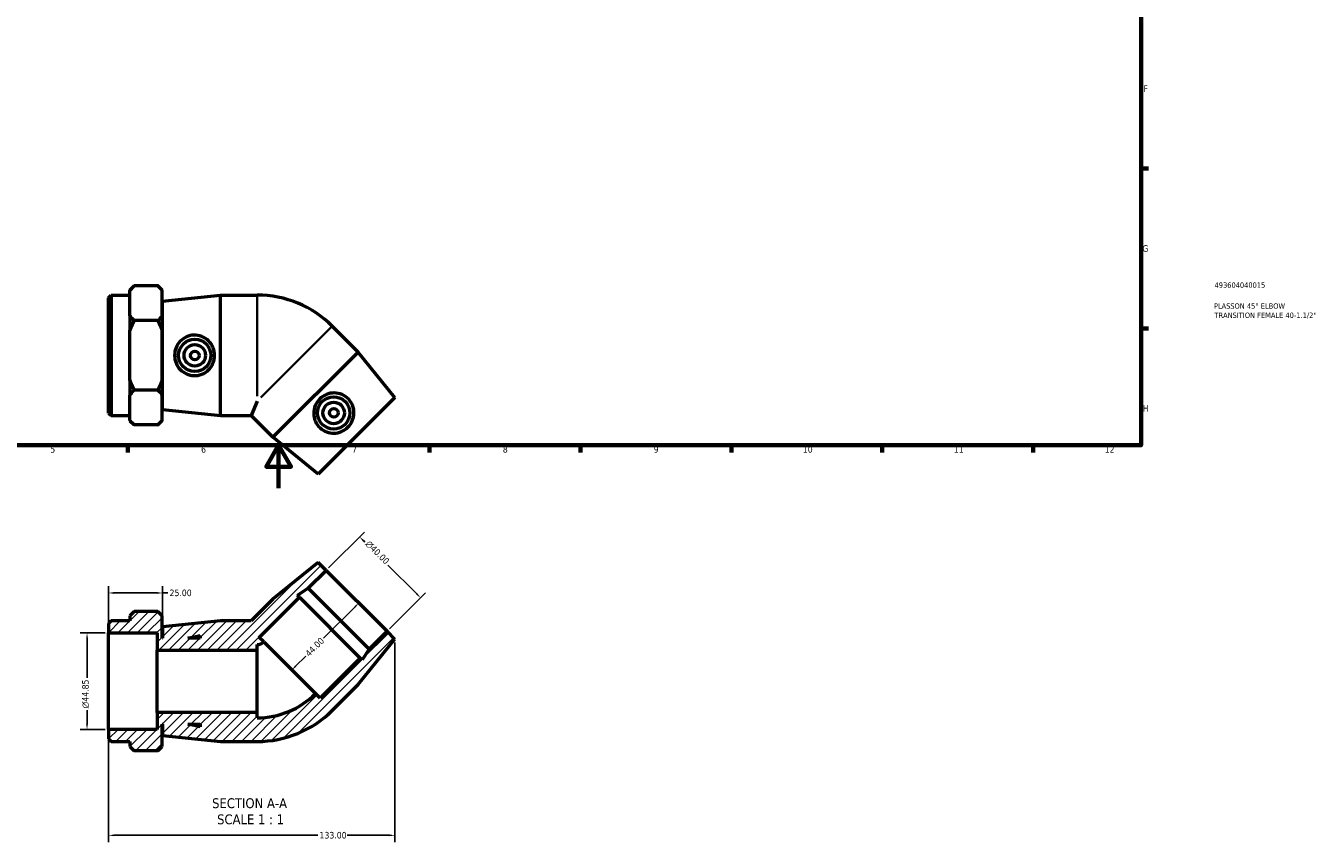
# Model space of a CAD drawing. Header units: millimetres. Extents: x 0 to 903, y -164 to 594.
# Tile 2 of 3: x 303 to 903, y -164 to 215. Entities that reach past the tile are written whole.
import ezdxf

# ---------------------------------------------------------------- set-up
doc = ezdxf.new("R2010")
doc.units = ezdxf.units.MM
for name, color, linetype, lineweight in [('Border (ANSI)', 7, 'Continuous', 70), ('Dimension (ANSI)', 7, 'Continuous', 25), ('Hatch (ANSI)', 7, 'Continuous', 18), ('Symbol (ANSI)', 7, 'Continuous', 25), ('Title (ISO)', 7, 'Continuous', 50), ('Visible (ANSI)', 7, 'Continuous', 50), ('Visible Narrow (ANSI)', 7, 'Continuous', 35)]:
    doc.layers.add(name, color=color, linetype=linetype, lineweight=lineweight)
doc.styles.add('Label Text (ANSI)', font='tahoma.ttf')
doc.styles.add('Note Text (ANSI)', font='tahoma.ttf')
doc.styles.add('Note Text (ISO)', font='tahoma.ttf')
doc.dimstyles.new('Default - mm (ANSI)', dxfattribs={"dimtxt": 3.048, "dimasz": 2.5, "dimexe": 3.175, "dimexo": 1.6002, "dimgap": 0.8, "dimtad": 0, "dimtoh": 1, "dimrnd": 1e-08, "dimzin": 4, "dimdsep": 46, "dimtxsty": 'Note Text (ANSI)', "dimcen": 0.09, "dimdle": 10, "dimclrd": 256, "dimclre": 256, "dimclrt": 230, "dimadec": 1, "dimazin": 1, "dimtfac": 1, "dimtofl": 0, "dimtmove": 0, "dimatfit": 3, "dimfxl": 1, "dimtolj": 1, "dimtzin": 4, "dimlwd": -1, "dimlwe": -1, "dimarcsym": 0})

# ---------------------------------------------------------------- blocks, each defined once
blk = doc.blocks.new('Borders Default Border')
at = {"layer": 'Border (ANSI)'}
for p, q in [((821, 148.5), (824.45, 148.5)), ((821, 74.25), (824.45, 74.25)), ((350.42, 20), (350.42, 16.55)), ((490.58, 20), (490.58, 16.55)), ((560.67, 20), (560.67, 16.55)), ((630.75, 20), (630.75, 16.55)), ((700.83, 20), (700.83, 16.55)), ((770.92, 20), (770.92, 16.55))]:
    blk.add_line(p, q, dxfattribs=at)
at = {"layer": 'Border (ANSI)', "flags": 128}
for points in [[(20, 20), (20, 574), (821, 574), (821, 20), (20, 20)], [(420.5, 0), (420.5, 20), (414.73, 10), (426.27, 10), (420.5, 20)]]:
    blk.add_lwpolyline(points, dxfattribs=at)
at = {"layer": 'Border (ANSI)', "color": 230, "true_color": 0xff0080, "attachment_point": 7, "style": 'Note Text (ANSI)'}
for s, insert, char_height in [('F', (822.14, 184.1), 3.05), ('G', (821.66, 109.79), 3.05), ('H', (821.81, 35.6), 3.05), ('5', (314.48, 16.49), 3.05), ('6', (384.49, 16.49), 3.05), ('7', (454.6, 16.55), 3.05), ('8', (524.63, 16.48), 3.05), ('9', (594.7, 16.49), 3.05), ('10', (663.96, 16.49), 3.048), ('11', (734.04, 16.55), 3.048), ('12', (804.13, 16.55), 3.048)]:
    blk.add_mtext(s, dxfattribs=dict(at, insert=insert, char_height=char_height))
blk = doc.blocks.new('Title Blocks ISO')
at = {"layer": 'Title (ISO)', "color": 232, "true_color": 0xca0064, "style": 'Note Text (ISO)'}
for tag, p in [('PART_NUMBER_001', (34.16, 73.13)), ('DESCRIPTION_001', (33.84, 63.4)), ('DESCRIPTION_002', (34.09, 59.12))]:
    blk.add_attdef(tag, p, '', height=2.5, dxfattribs=at)
blk = doc.blocks.new('*D7')
at = {"layer": 'Defpoints', "color": 0, "transparency": 16777216}
for p in [(341.53, -67.2), (331.53, -112.04), (341.53, -112.04)]:
    blk.add_point(p, dxfattribs=at)
at = {"layer": 'Dimension (ANSI)', "transparency": 16777216}
for p, q in [((339.93, -67.2), (328.36, -67.2)), ((331.53, -69.7), (331.53, -87.98)), ((331.53, -109.54), (331.53, -103.08)), ((339.93, -112.04), (328.36, -112.04))]:
    blk.add_line(p, q, dxfattribs=at)
for points in [[(331.11, -69.7), (331.95, -69.7), (331.53, -67.2)], [(331.11, -109.54), (331.95, -109.54), (331.53, -112.04)]]:
    blk.add_solid(points, dxfattribs=at)
at = {"layer": 'Dimension (ANSI)', "color": 230, "true_color": 0xff0080, "transparency": 16777216, "insert": (329.24, -102.28), "char_height": 3.048, "attachment_point": 1, "rotation": 90, "style": 'Note Text (ANSI)'}
blk.add_mtext('\\A1;\\fAIGDT|b0|i0;\\H3.0480;\\ln\\fTahoma|b0|i0;\\H3.0480;44.85', dxfattribs=at)
blk = doc.blocks.new('*D8')
at = {"layer": 'Defpoints', "color": 0, "transparency": 16777216}
for p in [(458.13, -22.56), (442.57, -38.13), (470.85, -66.41)]:
    blk.add_point(p, dxfattribs=at)
at = {"layer": 'Dimension (ANSI)', "transparency": 16777216}
for p, q in [((443.7, -36.99), (460.38, -20.32)), ((459.9, -24.33), (460.57, -25)), ((484.65, -49.08), (471.28, -35.71)), ((471.99, -65.28), (488.66, -48.6))]:
    blk.add_line(p, q, dxfattribs=at)
for points in [[(460.19, -24.04), (459.61, -24.63), (458.13, -22.56)], [(484.94, -48.79), (484.35, -49.37), (486.42, -50.85)]]:
    blk.add_solid(points, dxfattribs=at)
at = {"layer": 'Dimension (ANSI)', "color": 230, "true_color": 0xff0080, "transparency": 16777216, "insert": (462.75, -23.94), "char_height": 3.048, "attachment_point": 1, "rotation": 315, "style": 'Note Text (ANSI)'}
blk.add_mtext('\\A1;\\fAIGDT|b0|i0;\\H3.0480;\\ln\\fTahoma|b0|i0;\\H3.0480;40.00', dxfattribs=at)
blk = doc.blocks.new('*D9')
at = {"layer": 'Defpoints', "color": 0, "transparency": 16777216}
for p in [(456.71, -52.27), (425.6, -83.38), (426.63, -84.41)]:
    blk.add_point(p, dxfattribs=at)
at = {"layer": 'Dimension (ANSI)', "transparency": 16777216}
for p, q in [((455.98, -55.07), (441.4, -69.64)), ((428.4, -82.65), (433.08, -77.97))]:
    blk.add_line(p, q, dxfattribs=at)
for points in [[(455.68, -54.77), (456.27, -55.36), (457.75, -53.3)], [(428.11, -82.35), (428.69, -82.94), (426.63, -84.41)]]:
    blk.add_solid(points, dxfattribs=at)
at = {"layer": 'Dimension (ANSI)', "color": 230, "true_color": 0xff0080, "transparency": 16777216, "insert": (432.52, -76.28), "char_height": 3.048, "attachment_point": 1, "rotation": 45, "style": 'Note Text (ANSI)'}
blk.add_mtext('\\A1;44.00', dxfattribs=at)
blk = doc.blocks.new('*D10')
at = {"layer": 'Defpoints', "color": 0, "transparency": 16777216}
for p in [(474.53, -70.09), (341.53, -112.04), (474.53, -161.2)]:
    blk.add_point(p, dxfattribs=at)
at = {"layer": 'Dimension (ANSI)', "transparency": 16777216}
for p, q in [((474.53, -71.69), (474.53, -164.38)), ((341.53, -113.64), (341.53, -164.38)), ((344.03, -161.2), (438.69, -161.2)), ((472.03, -161.2), (452.37, -161.2))]:
    blk.add_line(p, q, dxfattribs=at)
for points in [[(344.03, -160.79), (344.03, -161.62), (341.53, -161.2)], [(472.03, -160.79), (472.03, -161.62), (474.53, -161.2)]]:
    blk.add_solid(points, dxfattribs=at)
at = {"layer": 'Dimension (ANSI)', "color": 230, "true_color": 0xff0080, "transparency": 16777216, "insert": (439.49, -159.62), "char_height": 3.048, "attachment_point": 1, "style": 'Note Text (ANSI)'}
blk.add_mtext('\\A1;133.00', dxfattribs=at)
blk = doc.blocks.new('*D11')
at = {"layer": 'Defpoints', "color": 0, "transparency": 16777216}
for p in [(366.53, -48.63), (366.53, -64.42), (341.53, -67.2)]:
    blk.add_point(p, dxfattribs=at)
at = {"layer": 'Dimension (ANSI)', "transparency": 16777216}
for p, q in [((341.53, -65.6), (341.53, -45.45)), ((366.53, -62.82), (366.53, -45.45)), ((344.03, -48.63), (364.03, -48.63)), ((366.53, -48.63), (369.03, -48.63))]:
    blk.add_line(p, q, dxfattribs=at)
for points in [[(344.03, -48.21), (344.03, -49.04), (341.53, -48.63)], [(364.03, -48.21), (364.03, -49.04), (366.53, -48.63)]]:
    blk.add_solid(points, dxfattribs=at)
at = {"layer": 'Dimension (ANSI)', "color": 230, "true_color": 0xff0080, "transparency": 16777216, "insert": (369.83, -47.04), "char_height": 3.048, "attachment_point": 1, "style": 'Note Text (ANSI)'}
blk.add_mtext('\\A1;25.00', dxfattribs=at)

msp = doc.modelspace()

# ---------------------------------------------------------------- hatches: boundary and pattern name
at = {"layer": 'Hatch (ANSI)'}
h = msp.add_hatch(dxfattribs=at)
h.set_pattern_fill('ANSI31', color=256, scale=25.4, style=0)
h.set_pattern_definition([(45, (0, 0), (-2.245064, 2.245064), [])])
edge = h.paths.add_edge_path()
edge.add_ellipse((410.531, -68.312), major_axis=(0, -49.31), ratio=1, start_angle=0, end_angle=45)
edge.add_line((445.398, -103.179), (457.419, -91.158))
edge.add_line((457.419, -91.158), (474.531, -70.086))
edge.add_line((474.531, -70.086), (470.854, -66.409))
edge.add_line((470.854, -66.409), (462.558, -74.706))
edge.add_line((462.558, -74.706), (459.291, -79.736))
edge.add_line((459.291, -79.736), (458.409, -78.855))
edge.add_line((458.409, -78.855), (439.742, -97.522))
edge.add_line((439.742, -97.522), (437.62, -95.401))
edge.add_ellipse((410.531, -68.312), major_axis=(27.089, -27.089), ratio=1, start_angle=315, end_angle=360, ccw=False)
edge.add_line((410.531, -106.622), (410.531, -104.122))
edge.add_line((410.531, -104.122), (364.031, -104.122))
edge.add_line((364.031, -104.122), (364.031, -112.044))
edge.add_line((364.031, -112.044), (341.531, -112.044))
edge.add_line((341.531, -112.044), (341.531, -116.422))
edge.add_line((341.531, -116.422), (342.731, -117.622))
edge.add_line((342.731, -117.622), (351.431, -117.622))
edge.add_line((351.431, -117.622), (351.431, -119.953))
edge.add_line((351.431, -119.953), (353.431, -121.953))
edge.add_line((353.431, -121.953), (364.431, -121.953))
edge.add_line((364.431, -121.953), (366.431, -119.953))
edge.add_line((366.431, -119.953), (366.431, -109.622))
edge.add_line((366.431, -109.622), (366.531, -109.622))
edge.add_line((366.531, -109.622), (366.531, -114.822))
edge.add_line((366.531, -114.822), (393.531, -117.622))
edge.add_line((393.531, -117.622), (410.531, -117.622))
h.paths.add_polyline_path([(384.131, -110.869), (378.265, -109.622), (384.131, -109.622)], flags=0)
edge = h.paths.add_edge_path()
edge.add_line((417.821, -51.56), (407.76, -61.622))
edge.add_line((407.76, -61.622), (393.531, -61.622))
edge.add_line((393.531, -61.622), (366.531, -64.422))
edge.add_line((366.531, -64.422), (366.531, -69.622))
edge.add_line((366.531, -69.622), (366.431, -69.622))
edge.add_line((366.431, -69.622), (366.431, -59.29))
edge.add_line((366.431, -59.29), (364.431, -57.29))
edge.add_line((364.431, -57.29), (353.431, -57.29))
edge.add_line((353.431, -57.29), (351.431, -59.29))
edge.add_line((351.431, -59.29), (351.431, -61.622))
edge.add_line((351.431, -61.622), (342.731, -61.622))
edge.add_line((342.731, -61.622), (341.531, -62.822))
edge.add_line((341.531, -62.822), (341.531, -67.199))
edge.add_line((341.531, -67.199), (364.031, -67.199))
edge.add_line((364.031, -67.199), (364.031, -75.122))
edge.add_line((364.031, -75.122), (410.531, -75.122))
edge.add_line((410.531, -75.122), (410.531, -72.622))
edge.add_ellipse((410.531, -68.312), major_axis=(0, -4.31), ratio=1, start_angle=0, end_angle=45)
edge.add_line((413.579, -71.359), (411.457, -69.238))
edge.add_line((411.457, -69.238), (430.125, -50.57))
edge.add_line((430.125, -50.57), (429.243, -49.689))
edge.add_line((429.243, -49.689), (434.273, -46.422))
edge.add_line((434.273, -46.422), (442.57, -38.125))
edge.add_line((442.57, -38.125), (438.893, -34.448))
edge.add_line((438.893, -34.448), (417.821, -51.56))
h.paths.add_polyline_path([(378.265, -69.622), (384.131, -68.375), (384.131, -69.622)], flags=0)

# ---------------------------------------------------------------- linework, layer by layer
at = {"layer": 'Visible (ANSI)'}
for p, q in [((351.431, 92.067), (353.431, 94.067)), ((351.431, 92.067), (351.431, 91.815)), ((351.431, 85.984), (351.431, 91.815)), ((364.431, 94.067), (353.431, 94.067)), ((366.431, 92.067), (364.431, 94.067)), ((366.431, 91.815), (366.431, 92.067)), ((366.431, 80.153), (366.431, 91.815)), ((341.531, 88.535), (342.731, 89.735)), ((341.531, 34.935), (341.531, 88.535)), ((342.731, 89.735), (342.731, 33.735)), ((342.731, 89.735), (351.431, 89.735)), ((351.431, 80.153), (351.431, 85.984)), ((366.531, 86.935), (393.531, 89.735)), ((366.531, 36.535), (366.531, 86.935)), ((393.531, 33.735), (393.531, 89.735)), ((393.531, 89.735), (410.531, 89.735)), ((351.431, 80.153), (351.431, 73.397)), ((366.431, 81.735), (366.531, 81.735)), ((366.431, 73.397), (366.431, 80.153)), ((351.431, 61.735), (351.431, 73.397)), ((364.431, 77.901), (353.431, 77.901)), ((366.431, 50.073), (366.431, 73.397)), ((457.419, 63.272), (445.398, 75.293)), ((351.431, 50.073), (351.431, 61.735)), ((457.419, 63.272), (417.821, 23.674)), ((474.531, 42.2), (457.419, 63.272)), ((351.431, 50.073), (351.431, 43.317)), ((366.431, 43.317), (366.431, 50.073)), ((351.431, 37.486), (351.431, 43.317)), ((364.431, 45.569), (353.431, 45.569)), ((366.431, 31.655), (366.431, 43.317)), ((474.531, 42.2), (438.893, 6.562)), ((351.431, 31.655), (351.431, 37.486)), ((366.431, 41.735), (366.531, 41.735)), ((366.531, 36.535), (393.531, 33.735)), ((410.531, 40.425), (407.76, 33.735)), ((341.531, 34.935), (342.731, 33.735)), ((342.731, 33.735), (351.431, 33.735)), ((351.431, 31.655), (351.431, 31.403)), ((351.431, 31.403), (353.431, 29.403)), ((366.431, 31.403), (364.431, 29.403)), ((366.431, 31.403), (366.431, 31.655)), ((393.531, 33.735), (407.76, 33.735)), ((417.821, 23.674), (407.76, 33.735)), ((364.431, 29.403), (353.431, 29.403)), ((438.893, 6.562), (417.821, 23.674)), ((438.893, -34.448), (417.821, -51.56)), ((442.57, -38.125), (438.893, -34.448)), ((434.273, -46.422), (442.57, -38.125)), ((442.57, -38.125), (470.854, -66.409)), ((429.243, -49.689), (434.273, -46.422)), ((434.273, -46.422), (462.558, -74.706)), ((417.821, -51.56), (407.76, -61.622)), ((411.457, -69.238), (430.125, -50.57)), ((430.125, -50.57), (429.243, -49.689)), ((430.125, -50.57), (458.409, -78.855)), ((353.431, -57.29), (351.431, -59.29)), ((351.431, -59.29), (351.431, -61.622)), ((364.431, -57.29), (353.431, -57.29)), ((366.431, -59.29), (364.431, -57.29)), ((366.431, -69.622), (366.431, -59.29)), ((342.731, -61.622), (341.531, -62.822)), ((341.531, -62.822), (341.531, -67.199)), ((351.431, -61.622), (342.731, -61.622)), ((393.531, -61.622), (366.531, -64.422)), ((366.531, -64.422), (366.531, -69.622)), ((407.76, -61.622), (393.531, -61.622)), ((341.531, -67.199), (364.031, -67.199)), ((341.531, -112.044), (341.531, -67.199)), ((364.031, -67.199), (364.031, -75.122)), ((366.531, -69.622), (366.431, -69.622)), ((378.265, -69.622), (384.131, -68.375)), ((384.131, -69.622), (378.265, -69.622)), ((384.131, -68.375), (384.131, -69.622)), ((413.579, -71.359), (411.457, -69.238)), ((413.579, -71.359), (437.62, -95.401)), ((457.419, -91.158), (474.531, -70.086)), ((470.854, -66.409), (462.558, -74.706)), ((474.531, -70.086), (470.854, -66.409)), ((364.031, -75.122), (410.531, -75.122)), ((364.031, -104.122), (364.031, -75.122)), ((410.531, -75.122), (410.531, -72.622)), ((410.531, -104.122), (410.531, -75.122)), ((462.558, -74.706), (459.291, -79.736)), ((458.409, -78.855), (439.742, -97.522)), ((459.291, -79.736), (458.409, -78.855)), ((439.742, -97.522), (437.62, -95.401)), ((445.398, -103.179), (457.419, -91.158)), ((410.531, -104.122), (364.031, -104.122)), ((364.031, -104.122), (364.031, -112.044)), ((410.531, -106.622), (410.531, -104.122)), ((364.031, -112.044), (341.531, -112.044)), ((341.531, -112.044), (341.531, -116.422)), ((366.431, -119.953), (366.431, -109.622)), ((366.431, -109.622), (366.531, -109.622)), ((366.531, -109.622), (366.531, -114.822)), ((384.131, -110.869), (378.265, -109.622)), ((378.265, -109.622), (384.131, -109.622)), ((384.131, -109.622), (384.131, -110.869)), ((341.531, -116.422), (342.731, -117.622)), ((342.731, -117.622), (351.431, -117.622)), ((351.431, -117.622), (351.431, -119.953)), ((351.431, -119.953), (353.431, -121.953)), ((364.431, -121.953), (366.431, -119.953)), ((366.531, -114.822), (393.531, -117.622)), ((393.531, -117.622), (410.531, -117.622)), ((364.431, -121.953), (353.431, -121.953))]:
    msp.add_line(p, q, dxfattribs=at)
for centre, radius in [((381.558, 61.735), 7.5), ((381.558, 61.735), 5), ((381.558, 61.735), 2), ((446.087, 35.006), 7.5), ((446.087, 35.006), 5), ((446.087, 35.006), 2)]:
    msp.add_circle(centre, radius, dxfattribs=at)
for centre, radius, start, end in [((410.531, 40.425), 49.31, 45, 90), ((410.531, -68.312), 4.31, 270, 315), ((410.531, -68.312), 38.31, 270, 315), ((410.531, -68.312), 49.31, 270, 315)]:
    msp.add_arc(centre, radius, start, end, dxfattribs=at)
for points in [[(353.431, 94.067), (352.269, 92.905), (351.431, 91.815)], [(366.431, 91.815), (365.593, 92.905), (364.431, 94.067)], [(351.431, 80.153), (352.269, 79.063), (353.431, 77.901)], [(364.431, 77.901), (365.593, 79.063), (366.431, 80.153)], [(353.431, 77.901), (352.269, 75.577), (351.431, 73.397)], [(366.431, 73.397), (365.593, 75.577), (364.431, 77.901)], [(351.431, 50.073), (352.269, 47.893), (353.431, 45.569)], [(364.431, 45.569), (365.593, 47.893), (366.431, 50.073)], [(353.431, 45.569), (352.269, 44.407), (351.431, 43.317)], [(366.431, 43.317), (365.593, 44.407), (364.431, 45.569)], [(351.431, 31.655), (352.269, 30.565), (353.431, 29.403)], [(364.431, 29.403), (365.593, 30.565), (366.431, 31.655)]]:
    msp.add_rational_spline(points, [1, 1.00259269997, 1], degree=2, dxfattribs=at)
for points in [[(381.134, 52.32), (379.995, 52.361), (378.786, 52.634), (376.578, 53.638), (375.58, 54.371), (374.008, 56.03), (373.327, 57.073), (372.424, 59.348), (372.202, 60.58), (372.202, 62.89), (372.424, 64.122), (373.327, 66.397), (374.008, 67.441), (375.58, 69.099), (376.578, 69.832), (378.786, 70.837), (379.995, 71.109), (382.368, 71.195), (383.67, 70.978), (386.047, 70.028), (387.124, 69.297), (388.804, 67.618), (389.53, 66.562), (390.501, 64.226), (390.746, 62.946), (390.746, 60.525), (390.501, 59.244), (389.53, 56.908), (388.804, 55.852), (387.124, 54.173), (386.047, 53.442), (383.67, 52.492), (382.368, 52.275), (381.134, 52.32)], [(453.044, 41.364), (453.82, 40.529), (454.483, 39.482), (455.333, 37.211), (455.521, 35.987), (455.46, 33.702), (455.204, 32.483), (454.234, 30.236), (453.519, 29.208), (451.885, 27.574), (450.857, 26.86), (448.61, 25.889), (447.391, 25.633), (445.106, 25.572), (443.883, 25.76), (441.611, 26.61), (440.564, 27.273), (438.824, 28.89), (438.058, 29.964), (437.048, 32.316), (436.804, 33.595), (436.803, 35.971), (437.036, 37.231), (438.001, 39.569), (438.734, 40.647), (440.446, 42.359), (441.524, 43.092), (443.862, 44.057), (445.122, 44.29), (447.498, 44.289), (448.777, 44.045), (451.129, 43.035), (452.203, 42.269), (453.044, 41.364)]]:
    msp.add_open_spline(points, degree=3, knots=[0, 0, 0, 0, 0.3435416, 0.3435416, 0.6870833, 0.6870833, 1.0336565, 1.0336565, 1.3802298, 1.3802298, 1.7268031, 1.7268031, 2.0733763, 2.0733763, 2.416918, 2.416918, 2.7604596, 2.7604596, 3.1327612, 3.1327612, 3.5050628, 3.5050628, 3.8682146, 3.8682146, 4.2313665, 4.2313665, 4.5945183, 4.5945183, 4.9576701, 4.9576701, 5.3299717, 5.3299717, 5.7022733, 5.7022733, 5.7022733, 5.7022733], dxfattribs=at)
at = {"layer": 'Visible Narrow (ANSI)'}
for p, q in [((410.531, 42.79), (410.531, 89.528)), ((445.252, 75.146), (412.203, 42.097))]:
    msp.add_line(p, q, dxfattribs=at)

# ---------------------------------------------------------------- block references
msp.add_blockref('Borders Default Border', (0, 0))
msp.add_blockref('Title Blocks ISO', (821, 20)).add_auto_attribs({'PART_NUMBER_001': '493604040015', 'DESCRIPTION_001': 'PLASSON 45° ELBOW', 'DESCRIPTION_002': 'TRANSITION FEMALE 40-1.1/2"'})

# ---------------------------------------------------------------- texts
at = {"layer": 'Symbol (ANSI)', "char_height": 4.572, "attachment_point": 7, "style": 'Label Text (ANSI)'}
for s, insert in [('SECTION A-A', (389.607, -148.649)), ('SCALE 1 : 1', (391.926, -156.162))]:
    msp.add_mtext(s, dxfattribs=dict(at, insert=insert))

# ---------------------------------------------------------------- dimensions: what is measured, and where the dimension line sits
at = {"layer": 'Dimension (ANSI)'}
for base, p1, p2, angle, picture, middle in [((458.132, -22.563), (470.854, -66.409), (442.57, -38.125), 315, '*D8', (465.922, -30.353)), ((331.531218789, -112.044008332), (341.531218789, -67.199008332), (341.531218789, -112.044008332), 90, '*D7', (331.531218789, -95.527008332))]:
    dim = msp.add_linear_dim(base=base, p1=p1, p2=p2, angle=angle, text='\\fAIGDT|b0|i0;\\H3.0480;\\ln\\fTahoma|b0|i0;\\H3.0480;<>', dimstyle='Default - mm (ANSI)', override={"dimtoh": 0, "dimdec": 2, "dimtp": 0, "dimtm": 0, "dimtdec": 2, "dimatfit": 1}, dxfattribs=at)
    dim.commit()
    dim.dimension.update_dxf_attribs({"geometry": picture, "text_midpoint": middle, "dimtype": 160})
for base, p1, p2, angle, override, picture, middle in [((366.531, -48.627), (341.531, -67.199), (366.531, -64.422), 180, {"dimtoh": 0, "dimdec": 2, "dimtp": 0, "dimtm": 0, "dimtdec": 2, "dimatfit": 2}, '*D11', (374.846, -48.627)), ((426.632, -84.413), (456.712, -52.267), (425.599, -83.38), 45, {"dimtoh": 0, "dimdec": 2, "dimse1": 1, "dimse2": 1, "dimtp": 0, "dimtm": 0, "dimtdec": 2, "dimatfit": 1}, '*D9', (437.239, -73.806)), ((474.531, -161.203), (341.531, -112.044), (474.531, -70.086), 180, {"dimtoh": 0, "dimdec": 2, "dimtp": 0, "dimtm": 0, "dimtdec": 2, "dimatfit": 1}, '*D10', (445.531, -161.203))]:
    dim = msp.add_linear_dim(base=base, p1=p1, p2=p2, angle=angle, dimstyle='Default - mm (ANSI)', override=override, dxfattribs=at)
    dim.commit()
    dim.dimension.update_dxf_attribs({"geometry": picture, "text_midpoint": middle, "dimtype": 160})

doc.saveas('drawing.dxf')
